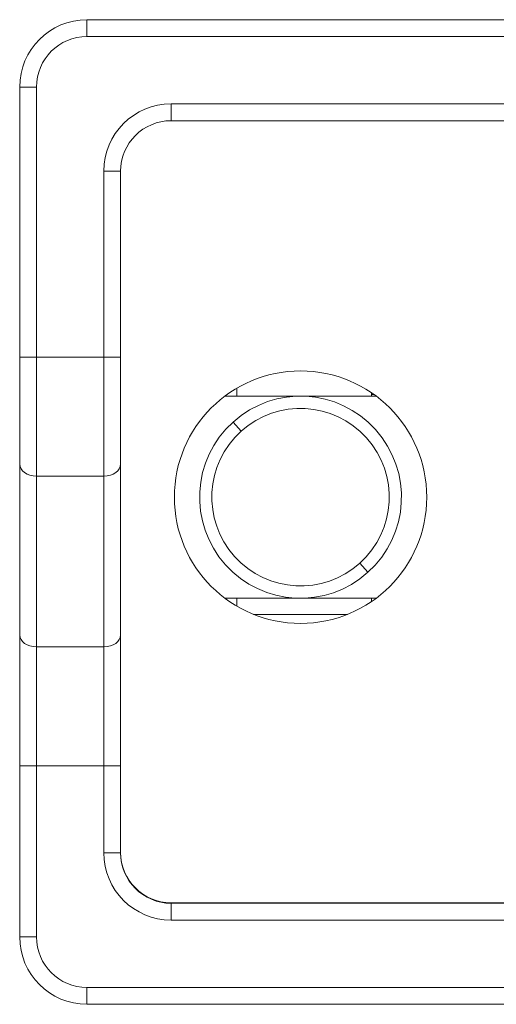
# Model space of a CAD drawing. Header units: millimetres. Extents: x 0 to 841, y 0 to 594.
# Tile 2 of 17: x 194 to 209, y 103 to 132. Entities that reach past the tile are written whole.
import ezdxf

# ---------------------------------------------------------------- set-up
doc = ezdxf.new("R2010")
doc.units = ezdxf.units.MM
for name, color, linetype, lineweight in [('BX三合一钣金-', 7, 'Continuous', 18), ('COMPOUND-38.STEP', 7, 'Continuous', 18), ('Default', 7, 'Continuous', 18), ('ID3807', 7, 'Continuous', 18), ('ID3823', 7, 'Continuous', 18), ('接头转T', 7, 'Continuous', 18), ('贴纸焊1', 7, 'Continuous', 18)]:
    doc.layers.add(name, color=color, linetype=linetype, lineweight=lineweight)

# ---------------------------------------------------------------- blocks, each defined once
blk = doc.blocks.new('SE2')
at = {"layer": 'BX三合一钣金-', "color": 7, "linetype": 'Continuous'}
for p, q in [((2, 29.24), (2, 28.74)), ((2, 29.24), (31.13, 29.24)), ((31.13, 28.74), (2, 28.74)), ((0.5, 27.24), (0, 27.24)), ((0, 19.221), (0, 27.24)), ((0.5, 27.24), (0.5, 19.221)), ((4.5, 26.24), (4.5, 26.74)), ((4.5, 26.74), (31.13, 26.74)), ((31.13, 26.24), (4.5, 26.24)), ((3, 24.74), (2.5, 24.74)), ((2.5, 19.221), (2.5, 24.74)), ((3, 24.74), (3, 19.221)), ((0.5, 19.221), (0, 19.221)), ((0, 16.039), (0, 19.221)), ((0.5, 19.221), (0.5, 15.686)), ((0.5, 19.221), (2.5, 19.221)), ((3, 19.221), (2.5, 19.221)), ((2.5, 15.686), (2.5, 19.221)), ((3, 19.221), (3, 16.039)), ((0, 10.968), (0, 16.039)), ((3, 16.039), (3, 10.968)), ((0.5, 15.686), (0.5, 10.614)), ((2.5, 15.686), (0.5, 15.686)), ((2.5, 10.614), (2.5, 15.686)), ((0, 7.079), (0, 10.968)), ((3, 10.968), (3, 7.079)), ((0.5, 10.614), (0.5, 7.079)), ((0.5, 10.614), (2.5, 10.614)), ((2.5, 7.079), (2.5, 10.614)), ((0.5, 7.079), (0, 7.079)), ((0, 2), (0, 7.079)), ((0.5, 7.079), (0.5, 2)), ((2.5, 7.079), (0.5, 7.079)), ((3, 7.079), (2.5, 7.079)), ((2.5, 4.5), (2.5, 7.079)), ((3, 7.079), (3, 4.5)), ((3, 4.5), (2.5, 4.5)), ((4.5, 3), (4.5, 2.5)), ((4.5, 3), (41.43, 3)), ((41.43, 2.5), (4.5, 2.5)), ((0.5, 2), (0, 2)), ((2, 0.5), (2, 0)), ((2, 0.5), (41.43, 0.5)), ((41.43, 0), (2, 0))]:
    blk.add_line(p, q, dxfattribs=at)
for centre, radius, start, end in [((2, 27.24), 2, 90, 180), ((2, 27.24), 1.5, 90, 180), ((4.5, 24.74), 2, 90, 180), ((4.5, 24.74), 1.5, 90, 180), ((4.5, 4.5), 2, 180, 270), ((4.5, 4.5), 1.5, 180, 270), ((2, 2), 2, 180, 270), ((2, 2), 1.5, 180, 270)]:
    blk.add_arc(centre, radius, start, end, dxfattribs=at)
for centre, start_param, end_param in [((0.5, 16.039), 3.141593, 4.712389), ((2.5, 16.039), 4.712389, 6.283185), ((0.5, 10.968), 3.141593, 4.712389), ((2.5, 10.968), 4.712389, 6.283185)]:
    blk.add_ellipse(centre, major_axis=(0.5, 0), ratio=0.707107, start_param=start_param, end_param=end_param, dxfattribs=at)
at = {"layer": 'COMPOUND-38.STEP', "color": 7, "linetype": 'Continuous'}
blk.add_line((10.521, 18.11), (10.454, 18.11), dxfattribs=at)
at = {"layer": 'ID3807', "color": 7, "linetype": 'Continuous'}
for p, q in [((10.597, 18.06), (6.097, 18.06)), ((6.097, 12.06), (10.597, 12.06))]:
    blk.add_line(p, q, dxfattribs=at)
at = {"layer": 'ID3823', "color": 7, "linetype": 'Continuous'}
for p, q in [((6.584, 17.021), (6.341, 17.291)), ((10.109, 13.1), (10.352, 12.829))]:
    blk.add_line(p, q, dxfattribs=at)
for radius, start, end in [(3, 311.9497, 131.9497), (2.636, 311.9497, 131.9497), (3, 131.9497, 311.9497), (2.636, 131.9497, 311.9497)]:
    blk.add_arc((8.347, 15.06), radius, start, end, dxfattribs=at)
at = {"layer": '接头转T', "color": 7, "linetype": 'Continuous'}
for p, q in [((6.454, 18.297), (6.454, 18.06)), ((10.454, 18.162), (10.454, 18.06)), ((6.454, 12.06), (6.454, 11.823)), ((10.454, 12.06), (10.454, 11.958)), ((9.744, 11.58), (6.949, 11.58))]:
    blk.add_line(p, q, dxfattribs=at)
at = {"layer": '贴纸焊1', "color": 7, "linetype": 'Continuous'}
blk.add_line((4.5, 3.015), (111.696, 3.015), dxfattribs=at)
blk.add_circle((8.347, 15.06), 3.75, dxfattribs=at)
blk.add_arc((4.5, 4.515), 1.5, 180, 270, dxfattribs=at)

msp = doc.modelspace()

# ---------------------------------------------------------------- block references
at = {"layer": 'Default', "color": 7}
msp.add_blockref('SE2', (194.45, 102.619), dxfattribs=at)

doc.saveas('drawing.dxf')
